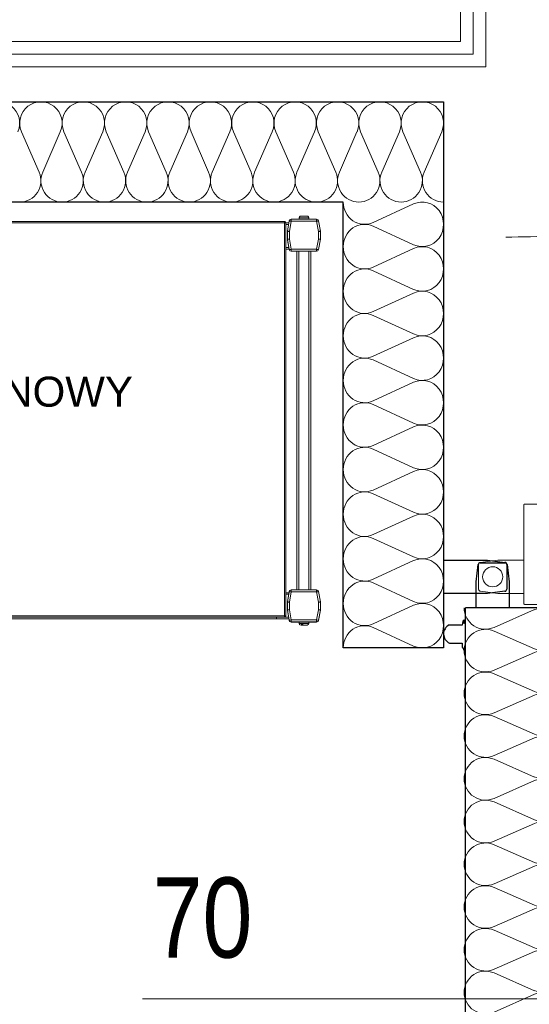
# Model space of a CAD drawing. Header units: millimetres. Extents: x 2016045 to 2079203, y -1576958 to -1542749.
# Tile 65 of 109: x 2038843 to 2039351, y -1559752 to -1558770. Entities that reach past the tile are written whole.
import ezdxf

# ---------------------------------------------------------------- set-up
doc = ezdxf.new("R2010")
doc.units = ezdxf.units.MM
doc.header["$MEASUREMENT"] = 0
doc.linetypes.add('Dashed', pattern=[5644.44, 2822.22, -2822.22])
for name, color, linetype, lineweight, true_color in [('balustrada_Nr_pióra__13', 7, 'Continuous', 5, 0xb6b6b6), ('Defpoints_Nr_pióra__12', 7, 'Continuous', 5, 0x9f9f9f), ('Komory_Nr_pióra__2', 7, 'Continuous', 25, 0x0322fc), ('Regały_Nr_pióra__11', 7, 'Continuous', 5, 0x6d6d6d), ('Regały_Nr_pióra__12', 7, 'Continuous', 5, 0x9f9f9f), ('Wymiarowanie_Nr_pióra__3', 7, 'Continuous', 35, 0x008200)]:
    doc.layers.add(name, color=color, linetype=linetype, lineweight=lineweight, true_color=true_color)
for name, color, linetype, lineweight in [('Budowlane - Sciany Wew_Nr_pióra__251', 94, 'Continuous', 20), ('Komory_Nr_pióra__1', 7, 'Continuous', 0), ('Wymiarowanie_Nr_pióra__1', 7, 'Continuous', 0), ('Ściany_Nr_pióra__51', 5, 'Continuous', 13), ('Ślusarka_okienna_Nr_pióra__1', 7, 'Continuous', 0)]:
    doc.layers.add(name, color=color, linetype=linetype, lineweight=lineweight)
doc.layers.add('Wymiarowanie', color=7, linetype='Continuous')
doc.styles.add('GENERATED_STYLE_1', font='arial.ttf')
doc.dimstyles.new('GENERATED_STYLE__2', dxfattribs={"dimtxt": 125, "dimasz": 114, "dimexe": 0.18, "dimexo": 0, "dimgap": 0.09, "dimtad": 1, "dimdec": 0, "dimlfac": 0.1, "dimzin": 0, "dimdsep": 46, "dimtxsty": 'GENERATED_STYLE_1', "dimblk": 'ARROWHEAD_2', "dimblk1": 'ARROWHEAD_2', "dimblk2": 'ARROWHEAD_2', "dimcen": 0.09, "dimclrd": 7, "dimclre": 7, "dimclrt": 7, "dimadec": 4, "dimazin": 0, "dimtfac": 1, "dimtdec": 4, "dimtmove": 2, "dimatfit": 3, "dimfxl": 0, "dimtolj": 1, "dimtzin": 0, "dimarcsym": 0})
doc.dimstyles.new('GENERATED_STYLE__3', dxfattribs={"dimtxt": 125, "dimasz": 114, "dimexe": 0.18, "dimexo": 0, "dimgap": 0.09, "dimtad": 1, "dimdec": 0, "dimlfac": 0.1, "dimzin": 0, "dimdsep": 46, "dimtxsty": 'GENERATED_STYLE_1', "dimblk": 'ARROWHEAD_2', "dimblk1": 'ARROWHEAD_2', "dimblk2": 'ARROWHEAD_2', "dimcen": 0.09, "dimclrd": 7, "dimclre": 7, "dimclrt": 7, "dimadec": 4, "dimazin": 0, "dimtfac": 1, "dimtdec": 4, "dimtmove": 0, "dimatfit": 3, "dimfxl": 0, "dimtolj": 1, "dimtzin": 0, "dimarcsym": 0})

# ---------------------------------------------------------------- blocks, each defined once
blk = doc.blocks.new('Izolacja cieplna 18_7')
at = {"layer": 'balustrada_Nr_pióra__13', "linetype": 'Continuous'}
for p, q in [((1.77, 70.2), (19.35, 29.8)), ((22.9, 29.8), (40.48, 70.2)), ((44.03, 70.2), (61.61, 29.8)), ((65.15, 29.8), (82.73, 70.2)), ((86.28, 70.2), (103.86, 29.8)), ((107.41, 29.8), (124.99, 70.2)), ((128.54, 70.2), (146.11, 29.8)), ((149.66, 29.8), (167.24, 70.2)), ((170.79, 70.2), (188.37, 29.8)), ((191.91, 29.8), (209.49, 70.2)), ((213.04, 70.2), (230.62, 29.8)), ((234.17, 29.8), (251.75, 70.2)), ((255.3, 70.2), (272.87, 29.8)), ((276.42, 29.8), (294, 70.2)), ((297.55, 70.2), (315.13, 29.8)), ((318.68, 29.8), (336.25, 70.2)), ((339.8, 70.2), (357.38, 29.8)), ((360.93, 29.8), (378.51, 70.2)), ((382.06, 70.2), (399.63, 29.8)), ((403.18, 29.8), (420.76, 70.2))]:
    blk.add_line(p, q, dxfattribs=at)
for centre, start_param, end_param in [((21.13, 78.73), 4.299595, 8.266775), ((63.38, 78.73), 4.299595, 8.266775), ((105.63, 78.73), 4.299595, 8.266775), ((147.89, 78.73), 4.299595, 8.266775), ((190.14, 78.73), 4.299595, 8.266775), ((232.39, 78.73), 4.299595, 8.266775), ((274.65, 78.73), 4.299595, 8.266775), ((316.9, 78.73), 4.299595, 8.266775), ((359.15, 78.73), 4.299595, 8.266775), ((401.41, 78.73), 4.299595, 8.266775), ((443.66, 78.73), 4.299595, 8.266775), ((0, 21.27), 3.141593, 5.125182), ((42.25, 21.27), 1.158003, 3.141593), ((42.25, 21.27), 3.141593, 5.125182), ((84.51, 21.27), 1.158003, 3.141593), ((84.51, 21.27), 3.141593, 5.125182), ((126.76, 21.27), 1.158003, 3.141593), ((126.76, 21.27), 3.141593, 5.125182), ((169.01, 21.27), 1.158003, 3.141593), ((169.01, 21.27), 3.141593, 5.125182), ((211.27, 21.27), 1.158003, 3.141593), ((211.27, 21.27), 3.141593, 5.125182), ((253.52, 21.27), 1.158003, 3.141593), ((253.52, 21.27), 3.141593, 5.125182), ((295.77, 21.27), 1.158003, 3.141593), ((295.77, 21.27), 3.141593, 5.125182), ((338.03, 21.27), 1.158003, 3.141593), ((338.03, 21.27), 3.141593, 5.125182), ((380.28, 21.27), 1.158003, 3.141593), ((380.28, 21.27), 3.141593, 5.125182), ((422.53, 21.27), 1.158003, 3.141593)]:
    blk.add_ellipse(centre, major_axis=(0, 21.27), ratio=0.993368, start_param=start_param, end_param=end_param, dxfattribs=at)
blk = doc.blocks.new('Izolacja cieplna 18_10')
at = {"layer": 'balustrada_Nr_pióra__13', "linetype": 'Continuous'}
for p, q in [((1.87, 70.2), (20.38, 29.8)), ((24.12, 29.8), (42.63, 70.2)), ((46.37, 70.2), (64.88, 29.8)), ((68.61, 29.8), (87.12, 70.2)), ((90.86, 70.2), (109.37, 29.8)), ((113.11, 29.8), (131.62, 70.2)), ((135.36, 70.2), (153.87, 29.8)), ((157.61, 29.8), (176.12, 70.2)), ((179.86, 70.2), (198.37, 29.8)), ((202.11, 29.8), (220.62, 70.2)), ((224.35, 70.2), (242.86, 29.8)), ((246.6, 29.8), (265.11, 70.2)), ((268.85, 70.2), (287.36, 29.8)), ((291.1, 29.8), (309.61, 70.2)), ((313.35, 70.2), (331.86, 29.8)), ((335.6, 29.8), (354.11, 70.2)), ((357.85, 70.2), (376.36, 29.8)), ((380.09, 29.8), (398.6, 70.2)), ((402.34, 70.2), (420.85, 29.8)), ((424.59, 29.8), (443.1, 70.2))]:
    blk.add_line(p, q, dxfattribs=at)
for centre, start_param, end_param in [((22.25, 78.73), 5.870391, 9.837571), ((66.75, 78.73), 5.870391, 9.837571), ((111.24, 78.73), 5.870391, 9.837571), ((155.74, 78.73), 5.870391, 9.837571), ((200.24, 78.73), 5.870391, 9.837571), ((244.73, 78.73), 5.870391, 9.837571), ((289.23, 78.73), 5.870391, 9.837571), ((333.73, 78.73), 5.870391, 9.837571), ((378.23, 78.73), 5.870391, 9.837571), ((422.72, 78.73), 5.870391, 9.837571), ((0, 21.27), 4.712389, 6.695979), ((44.5, 21.27), 2.7288, 4.712389), ((44.5, 21.27), 4.712389, 6.695979), ((88.99, 21.27), 2.7288, 4.712389), ((88.99, 21.27), 4.712389, 6.695979), ((133.49, 21.27), 2.7288, 4.712389), ((133.49, 21.27), 4.712389, 6.695979), ((177.99, 21.27), 2.7288, 4.712389), ((177.99, 21.27), 4.712389, 6.695979), ((222.48, 21.27), 2.7288, 4.712389), ((222.49, 21.27), 4.712389, 6.695979), ((266.98, 21.27), 2.7288, 4.712389), ((266.98, 21.27), 4.712389, 6.695979), ((311.48, 21.27), 2.7288, 4.712389), ((311.48, 21.27), 4.712389, 6.695979), ((355.98, 21.27), 2.7288, 4.712389), ((355.98, 21.27), 4.712389, 6.695979), ((400.47, 21.27), 2.7288, 4.712389), ((400.47, 21.27), 4.712389, 6.695979), ((444.97, 21.27), 2.7288, 4.712389)]:
    blk.add_ellipse(centre, major_axis=(22.25, 0), ratio=0.955918, start_param=start_param, end_param=end_param, dxfattribs=at)
blk = doc.blocks.new('Izolacja cieplna 18_11')
at = {"layer": 'balustrada_Nr_pióra__13', "linetype": 'Continuous'}
for p, q in [((1.79, 70.2), (19.53, 29.8)), ((23.11, 29.8), (40.85, 70.2)), ((44.43, 70.2), (62.17, 29.8)), ((65.75, 29.8), (83.49, 70.2)), ((87.08, 70.2), (104.82, 29.8)), ((108.4, 29.8), (126.14, 70.2)), ((129.72, 70.2), (147.46, 29.8)), ((151.04, 29.8), (168.78, 70.2)), ((172.36, 70.2), (190.1, 29.8)), ((193.68, 29.8), (211.42, 70.2)), ((215, 70.2), (232.74, 29.8)), ((236.33, 29.8), (254.06, 70.2)), ((257.65, 70.2), (275.39, 29.8)), ((278.97, 29.8), (296.71, 70.2)), ((300.29, 70.2), (318.03, 29.8)), ((321.61, 29.8), (339.35, 70.2)), ((342.93, 70.2), (360.67, 29.8)), ((364.25, 29.8), (381.99, 70.2)), ((385.58, 70.2), (403.31, 29.8)), ((406.9, 29.8), (424.64, 70.2)), ((428.22, 70.2), (445.96, 29.8)), ((449.54, 29.8), (467.28, 70.2)), ((470.86, 70.2), (488.6, 29.8)), ((492.18, 29.8), (509.92, 70.2)), ((513.5, 70.2), (531.24, 29.8)), ((534.82, 29.8), (552.56, 70.2)), ((556.15, 70.2), (573.89, 29.8)), ((577.47, 29.8), (595.21, 70.2)), ((598.79, 70.2), (616.53, 29.8)), ((620.11, 29.8), (637.85, 70.2)), ((641.43, 70.2), (659.17, 29.8)), ((662.75, 29.8), (680.49, 70.2)), ((684.07, 70.2), (701.81, 29.8)), ((705.4, 29.8), (723.13, 70.2)), ((726.72, 70.2), (744.46, 29.8)), ((748.04, 29.8), (765.78, 70.2))]:
    blk.add_line(p, q, dxfattribs=at)
for centre, start, end in [((21.32, 78.73), 336.34865, 203.65131), ((63.96, 78.73), 336.34865, 203.65131), ((106.61, 78.73), 336.34865, 203.65131), ((149.25, 78.73), 336.34865, 203.65131), ((191.89, 78.73), 336.34865, 203.65131), ((234.53, 78.73), 336.34865, 203.65131), ((277.18, 78.73), 336.34865, 203.65131), ((319.82, 78.73), 336.34865, 203.65131), ((362.46, 78.73), 336.34865, 203.65131), ((405.11, 78.73), 336.34865, 203.65131), ((447.75, 78.73), 336.34865, 203.65131), ((490.39, 78.73), 336.34865, 203.65131), ((533.03, 78.73), 336.34865, 203.65131), ((575.68, 78.73), 336.34865, 203.65131), ((618.32, 78.73), 336.34865, 203.65131), ((660.96, 78.73), 336.34865, 203.65131), ((703.6, 78.73), 336.34865, 203.65131), ((746.25, 78.73), 336.34865, 203.65131), ((0, 21.27), 270, 23.65132), ((42.64, 21.27), 156.34871, 270), ((42.64, 21.27), 270, 23.65132), ((85.28, 21.27), 156.34871, 270), ((85.29, 21.27), 270, 23.65132), ((127.93, 21.27), 156.34871, 270), ((127.93, 21.27), 270, 23.65132), ((170.57, 21.27), 156.34871, 270), ((170.57, 21.27), 270, 23.65132), ((213.21, 21.27), 156.34871, 270), ((213.21, 21.27), 270, 23.65132), ((255.86, 21.27), 156.34871, 270), ((255.86, 21.27), 270, 23.65132), ((298.5, 21.27), 156.34871, 270), ((298.5, 21.27), 270, 23.65132), ((341.14, 21.27), 156.34871, 270), ((341.14, 21.27), 270, 23.65132), ((383.78, 21.27), 156.34871, 270), ((383.78, 21.27), 270, 23.65132), ((426.43, 21.27), 156.34871, 270), ((426.43, 21.27), 270, 23.65132), ((469.07, 21.27), 156.34871, 270), ((469.07, 21.27), 270, 23.65132), ((511.71, 21.27), 156.34871, 270), ((511.71, 21.27), 270, 23.65132), ((554.35, 21.27), 156.34871, 270), ((554.36, 21.27), 270, 23.65132), ((597, 21.27), 156.34871, 270), ((597, 21.27), 270, 23.65132), ((639.64, 21.27), 156.34871, 270), ((639.64, 21.27), 270, 23.65132), ((682.28, 21.27), 156.34871, 270), ((682.28, 21.27), 270, 23.65132), ((724.93, 21.27), 156.34871, 270), ((724.93, 21.27), 270, 23.65132), ((767.57, 21.27), 156.34871, 270)]:
    blk.add_arc(centre, 21.29, start, end, dxfattribs=at)
blk = doc.blocks.new('*D100', base_point=(1682719.62, -1237567.41))
at = {"layer": 'Wymiarowanie_Nr_pióra__1', "linetype": 'Continuous'}
for p, q in [((2037589.9, -1556946.18), (2037589.9, -1558715.89)), ((2037477.4, -1558715.89), (2037702.4, -1558715.89)), ((2037589.9, -1558715.89), (2037589.9, -1558816.42)), ((2037477.4, -1558816.42), (2037702.4, -1558816.42))]:
    blk.add_line(p, q, dxfattribs=at)
at = {"layer": 'Wymiarowanie_Nr_pióra__3', "linetype": 'Continuous'}
for p, q in [((2037664.9, -1558759.19), (2037514.9, -1558672.59)), ((2037664.9, -1558859.72), (2037514.9, -1558773.12))]:
    blk.add_line(p, q, dxfattribs=at)
blk = doc.blocks.new('ARROWHEAD_2')
at = {"color": 0, "linetype": 'Continuous', "lineweight": 0}
for p, q in [((-0.3781, -0.655), (0.3781, 0.655)), ((0, 0), (-1, 0))]:
    blk.add_line(p, q, dxfattribs=at)
blk = doc.blocks.new('*D101', base_point=(1682719.62, -1237567.41))
at = {"layer": 'Wymiarowanie_Nr_pióra__1', "linetype": 'Continuous'}
for p, q in [((2037589.9, -1558816.42), (2037589.9, -1560670.91)), ((2037477.4, -1560670.91), (2037702.4, -1560670.91))]:
    blk.add_line(p, q, dxfattribs=at)
at = {"layer": 'Wymiarowanie_Nr_pióra__3', "linetype": 'Continuous'}
for p, q in [((2037664.9, -1558859.72), (2037514.9, -1558773.12)), ((2037664.9, -1560714.22), (2037514.9, -1560627.61))]:
    blk.add_line(p, q, dxfattribs=at)
at = {"layer": 'Wymiarowanie_Nr_pióra__1', "insert": (2037566.96, -1560129.2), "char_height": 125, "attachment_point": 7, "rotation": 90, "style": 'GENERATED_STYLE_1'}
blk.add_mtext('\\A1;{\\fArial|b0|i0|c238|p38;185\\fArial|b0|i0|c238|p38;\\A1{\\H.66x;\\S5^  ;}}', dxfattribs=at)
blk = doc.blocks.new('*D126', base_point=(1682719.62, -1237567.41))
at = {"layer": 'Wymiarowanie_Nr_pióra__1', "linetype": 'Continuous'}
for p, q in [((2044173.52, -1556060.94), (2043948.52, -1556060.94)), ((2044061.02, -1559800.94), (2044061.02, -1556060.94)), ((2044173.52, -1559800.94), (2043948.52, -1559800.94))]:
    blk.add_line(p, q, dxfattribs=at)
at = {"layer": 'Wymiarowanie_Nr_pióra__3', "linetype": 'Continuous'}
for p, q in [((2043986.02, -1556017.64), (2044136.02, -1556104.24)), ((2043986.02, -1559757.64), (2044136.02, -1559844.24))]:
    blk.add_line(p, q, dxfattribs=at)
at = {"layer": 'Wymiarowanie_Nr_pióra__1', "insert": (2044036.02, -1558073.23), "char_height": 125, "attachment_point": 7, "rotation": 90, "style": 'GENERATED_STYLE_1'}
blk.add_mtext('\\A1;{\\fArial|b0|i0|c238|p38;374}', dxfattribs=at)
blk = doc.blocks.new('*D143', base_point=(1682719.62, -1237567.41))
at = {"layer": 'Wymiarowanie_Nr_pióra__1', "linetype": 'Continuous'}
for p, q in [((2021278.91, -1556060.94), (2021053.91, -1556060.94)), ((2021166.41, -1559800.94), (2021166.41, -1556060.94)), ((2021278.91, -1559800.94), (2021053.91, -1559800.94))]:
    blk.add_line(p, q, dxfattribs=at)
at = {"layer": 'Wymiarowanie_Nr_pióra__3', "linetype": 'Continuous'}
for p, q in [((2021091.41, -1556017.64), (2021241.41, -1556104.24)), ((2021091.41, -1559757.64), (2021241.41, -1559844.24))]:
    blk.add_line(p, q, dxfattribs=at)
at = {"layer": 'Wymiarowanie_Nr_pióra__1', "insert": (2021141.41, -1558073.23), "char_height": 125, "attachment_point": 7, "rotation": 90, "style": 'GENERATED_STYLE_1'}
blk.add_mtext('\\A1;{\\fArial|b0|i0|c238|p38;374}', dxfattribs=at)

msp = doc.modelspace()

# ---------------------------------------------------------------- linework, layer by layer
at = {"layer": 'Budowlane - Sciany Wew_Nr_pióra__251', "linetype": 'Continuous'}
for p, q in [((2039295.43, -1558803.92), (2039295.43, -1558058.92)), ((2039282.93, -1558791.42), (2039282.93, -1558071.42)), ((2036221.94, -1558791.42), (2039282.93, -1558791.42)), ((2036234.44, -1558803.92), (2039295.43, -1558803.92))]:
    msp.add_line(p, q, dxfattribs=at)
at = {"layer": 'Defpoints_Nr_pióra__12', "linetype": 'Continuous'}
msp.add_line((2039265.91, -1559246.44), (2039265.96, -1559246.44), dxfattribs=at)
at = {"layer": 'Komory_Nr_pióra__1', "linetype": 'Dashed'}
for p, q in [((2039345.91, -1559253.69), (2039345.91, -1559352.15)), ((2040125.17, -1559252.95), (2039346.77, -1559252.95)), ((2039302.68, -1559311.03), (2039320.08, -1559308.94)), ((2039320.08, -1559308.94), (2039345.91, -1559308.94)), ((2039300.91, -1559337.86), (2039300.91, -1559313.01)), ((2039320.08, -1559341.94), (2039302.68, -1559339.85)), ((2039345.91, -1559341.94), (2039320.08, -1559341.94)), ((2039346.71, -1559352.95), (2040125.11, -1559352.95))]:
    msp.add_line(p, q, dxfattribs=at)
at = {"layer": 'Komory_Nr_pióra__1', "linetype": 'Continuous'}
msp.add_line((2039445.91, -1559746.44), (2038965.91, -1559746.44), dxfattribs=at)
msp.add_circle((2039314.91, -1559325.44), 10, dxfattribs=at)
at = {"layer": 'Komory_Nr_pióra__1', "linetype": 'Dashed'}
for centre, radius, start, end in [((2039346.71, -1559253.75), 0.802, 85.76646, 175.88389), ((2039314.91, -1559325.44), 811.25, 268.46303, 1.42531), ((2039302.91, -1559313.01), 2, 96.84277, 180), ((2039302.91, -1559337.86), 2, 180, 263.15723), ((2039346.71, -1559352.15), 0.8, 180, 270)]:
    msp.add_arc(centre, radius, start, end, dxfattribs=at)
at = {"layer": 'Komory_Nr_pióra__2', "linetype": 'Continuous'}
for p, q in [((2036265.91, -1558851.44), (2039265.91, -1558851.44)), ((2039265.91, -1558851.44), (2039265.91, -1559396.44)), ((2039165.91, -1558951.44), (2036355.91, -1558951.44)), ((2039165.91, -1559396.44), (2039165.91, -1558951.44)), ((2039265.91, -1559308.94), (2039309.75, -1559308.94)), ((2039309.75, -1559308.94), (2039327.15, -1559311.03)), ((2039298.41, -1559330.6), (2039300.5, -1559313.2)), ((2039302.49, -1559311.44), (2039327.34, -1559311.44)), ((2039328.91, -1559313.01), (2039328.91, -1559337.86)), ((2039329.33, -1559313.2), (2039331.41, -1559330.6)), ((2039298.41, -1559356.44), (2039298.41, -1559330.6)), ((2039327.15, -1559339.85), (2039309.75, -1559341.94)), ((2039331.41, -1559330.6), (2039331.41, -1559356.44)), ((2039309.75, -1559341.94), (2039265.91, -1559341.94)), ((2039287.4, -1559357.24), (2039287.4, -1560135.64)), ((2039386.66, -1559356.44), (2039288.2, -1559356.44)), ((2039286.25, -1559372.13), (2039286.94, -1559368.97)), ((2039286.94, -1559368.97), (2039286.45, -1559368.87)), ((2039284.4, -1559373.54), (2039271.61, -1559373.54)), ((2039285.26, -1559369.63), (2039284.4, -1559373.54)), ((2039286.6, -1559371.61), (2039286.25, -1559372.13)), ((2039287.15, -1559371.54), (2039286.78, -1559371.54)), ((2039265.91, -1559396.44), (2039165.91, -1559396.44)), ((2039271.9, -1559391.54), (2039284.4, -1559391.54)), ((2039284.4, -1559391.54), (2039284.4, -1559395.54)), ((2039285.4, -1559396.54), (2039285.9, -1559396.54)), ((2039285.9, -1559396.54), (2039285.9, -1559397.54)), ((2039286.78, -1559399.54), (2039287.15, -1559399.54))]:
    msp.add_line(p, q, dxfattribs=at)
for centre, radius, start, end in [((2039302.49, -1559313.44), 2, 90, 173.15723), ((2039326.91, -1559313.01), 2, 0, 83.15723), ((2039327.34, -1559313.44), 2, 6.84277, 90), ((2039326.91, -1559337.86), 2, 276.84277, 0), ((2039288.2, -1559357.24), 0.8, 90, 180), ((2039286.24, -1559369.84), 1, 77.61904, 167.61904), ((2039275.77, -1559382.47), 9.86, 114.94126, 246.88669), ((2039286.78, -1559371.79), 0.25, 90, 135.39063), ((2039287.15, -1559371.79), 0.25, 0, 90), ((2039285.4, -1559395.54), 1, 180, 270), ((2039288.91, -1559397.54), 3.01, 180, 219.79877), ((2039286.76, -1559399.33), 0.209, 219.79877, 274.81061), ((2039287.15, -1559399.29), 0.25, 270, 0)]:
    msp.add_arc(centre, radius, start, end, dxfattribs=at)
at = {"layer": 'Regały_Nr_pióra__12', "linetype": 'Continuous'}
for p, q in [((2039122.23, -1558966.34), (2039122.04, -1558966.82)), ((2039122.57, -1558965.96), (2039122.23, -1558966.34)), ((2039123.02, -1558965.71), (2039122.57, -1558965.96)), ((2039123.53, -1558965.62), (2039123.02, -1558965.71)), ((2039129.92, -1558965.62), (2039123.53, -1558965.62)), ((2039130.46, -1558965.72), (2039129.92, -1558965.62)), ((2039130.9, -1558965.97), (2039130.46, -1558965.72)), ((2039131.22, -1558966.35), (2039130.9, -1558965.97)), ((2039131.41, -1558966.82), (2039131.22, -1558966.35)), ((2039108.81, -1558972.27), (2038117.81, -1558972.27)), ((2039107.31, -1558970.77), (2038813.31, -1558970.77)), ((2039107.31, -1559365.77), (2039107.31, -1558970.77)), ((2039107.61, -1558970.84), (2039107.31, -1558970.8)), ((2039107.91, -1558970.93), (2039107.61, -1558970.84)), ((2039108.17, -1558971.08), (2039107.91, -1558970.93)), ((2039108.4, -1558971.27), (2039108.17, -1558971.08)), ((2039108.71, -1558971.75), (2039108.4, -1558971.27)), ((2039108.81, -1558972.29), (2039108.71, -1558971.75)), ((2039108.81, -1559364.27), (2039108.81, -1558972.27)), ((2039108.81, -1558972.37), (2039111.76, -1558972.37)), ((2039108.81, -1558973.87), (2039111.5, -1558973.87)), ((2039112.13, -1558970.27), (2039110.34, -1558980.45)), ((2039112.17, -1558970.28), (2039112.13, -1558970.27)), ((2039112.28, -1558970.3), (2039112.17, -1558970.28)), ((2039112.47, -1558970.33), (2039112.28, -1558970.3)), ((2039114.1, -1558970.62), (2039112.31, -1558980.79)), ((2039112.71, -1558970.37), (2039112.47, -1558970.33)), ((2039113.01, -1558970.43), (2039112.71, -1558970.37)), ((2039113.35, -1558970.49), (2039113.01, -1558970.43)), ((2039113.72, -1558970.55), (2039113.35, -1558970.49)), ((2039114.1, -1558970.62), (2039113.72, -1558970.55)), ((2039114.1, -1558968.62), (2039114.1, -1558970.62)), ((2039139.35, -1558968.62), (2039114.1, -1558968.62)), ((2039139.35, -1558970.62), (2039114.1, -1558970.62)), ((2039121.97, -1558967.12), (2039121.97, -1558968.62)), ((2039131.47, -1558967.12), (2039121.97, -1558967.12)), ((2039122.04, -1558966.82), (2039122.01, -1558966.82)), ((2039131.44, -1558966.82), (2039131.41, -1558966.82)), ((2039131.47, -1558968.62), (2039131.47, -1558967.12)), ((2039139.35, -1558970.62), (2039139.35, -1558968.62)), ((2039139.73, -1558970.55), (2039139.35, -1558970.62)), ((2039141.14, -1558980.79), (2039139.35, -1558970.62)), ((2039140.1, -1558970.49), (2039139.73, -1558970.55)), ((2039140.44, -1558970.43), (2039140.1, -1558970.49)), ((2039140.74, -1558970.37), (2039140.44, -1558970.43)), ((2039140.98, -1558970.33), (2039140.74, -1558970.37)), ((2039141.17, -1558970.3), (2039140.98, -1558970.33)), ((2039141.28, -1558970.28), (2039141.17, -1558970.3)), ((2039141.32, -1558970.27), (2039141.28, -1558970.28)), ((2039143.11, -1558980.45), (2039141.32, -1558970.27)), ((2039141.32, -1558970.27), (2039143.14, -1558980.62)), ((2039110.31, -1558980.62), (2039110.34, -1558980.45)), ((2039110.31, -1558989.37), (2039110.31, -1558980.62)), ((2039112.31, -1558980.79), (2039110.31, -1558980.79)), ((2039110.34, -1558980.45), (2039110.38, -1558980.45)), ((2039110.38, -1558980.45), (2039110.49, -1558980.47)), ((2039110.49, -1558980.47), (2039110.67, -1558980.51)), ((2039110.67, -1558980.51), (2039110.92, -1558980.55)), ((2039110.92, -1558980.55), (2039111.21, -1558980.6)), ((2039111.21, -1558980.6), (2039111.56, -1558980.66)), ((2039111.56, -1558980.66), (2039111.92, -1558980.73)), ((2039111.92, -1558980.73), (2039112.31, -1558980.79)), ((2039112.31, -1558980.79), (2039112.31, -1558988.44)), ((2039141.14, -1558980.79), (2039141.52, -1558980.73)), ((2039141.14, -1558988.44), (2039141.14, -1558980.79)), ((2039143.14, -1558980.79), (2039141.14, -1558980.79)), ((2039141.52, -1558980.73), (2039141.89, -1558980.66)), ((2039141.89, -1558980.66), (2039142.23, -1558980.6)), ((2039142.23, -1558980.6), (2039142.53, -1558980.55)), ((2039142.53, -1558980.55), (2039142.78, -1558980.51)), ((2039142.78, -1558980.51), (2039142.96, -1558980.47)), ((2039142.96, -1558980.47), (2039143.07, -1558980.45)), ((2039143.07, -1558980.45), (2039143.11, -1558980.45)), ((2039143.14, -1558980.62), (2039143.14, -1558988.62)), ((2039110.31, -1558988.62), (2039112.13, -1558998.97)), ((2039110.35, -1558988.62), (2039110.31, -1558988.62)), ((2039111.63, -1558996.87), (2039110.31, -1558989.37)), ((2039110.46, -1558988.61), (2039110.35, -1558988.62)), ((2039110.65, -1558988.59), (2039110.46, -1558988.61)), ((2039110.89, -1558988.57), (2039110.65, -1558988.59)), ((2039111.2, -1558988.54), (2039110.89, -1558988.57)), ((2039111.54, -1558988.51), (2039111.2, -1558988.54)), ((2039111.92, -1558988.48), (2039111.54, -1558988.51)), ((2039112.31, -1558988.44), (2039111.92, -1558988.48)), ((2039112.31, -1558988.44), (2039114.1, -1558998.62)), ((2039139.35, -1558998.62), (2039141.14, -1558988.44)), ((2039141.49, -1558988.48), (2039141.14, -1558988.44)), ((2039143.14, -1558988.62), (2039141.32, -1558998.97)), ((2039141.82, -1558988.5), (2039141.49, -1558988.48)), ((2039142.14, -1558988.53), (2039141.82, -1558988.5)), ((2039142.43, -1558988.56), (2039142.14, -1558988.53)), ((2039142.67, -1558988.58), (2039142.43, -1558988.56)), ((2039142.87, -1558988.6), (2039142.67, -1558988.58)), ((2039143.02, -1558988.61), (2039142.87, -1558988.6)), ((2039143.11, -1558988.62), (2039143.02, -1558988.61)), ((2039143.14, -1558988.62), (2039143.11, -1558988.62)), ((2039108.81, -1558996.87), (2039111.63, -1558996.87)), ((2039108.81, -1558998.37), (2039111.9, -1558998.37)), ((2039111.68, -1558997.16), (2039111.63, -1558996.87)), ((2039111.73, -1558997.44), (2039111.68, -1558997.16)), ((2039111.78, -1558997.7), (2039111.73, -1558997.44)), ((2039111.82, -1558997.93), (2039111.78, -1558997.7)), ((2039111.85, -1558998.12), (2039111.82, -1558997.93)), ((2039111.88, -1558998.26), (2039111.85, -1558998.12)), ((2039111.9, -1558998.37), (2039111.88, -1558998.26)), ((2039112.13, -1558998.97), (2039112.17, -1558998.96)), ((2039112.17, -1558998.96), (2039112.28, -1558998.94)), ((2039112.28, -1558998.94), (2039112.47, -1558998.91)), ((2039112.47, -1558998.91), (2039112.71, -1558998.87)), ((2039112.71, -1558998.87), (2039113.01, -1558998.81)), ((2039113.01, -1558998.81), (2039113.35, -1558998.75)), ((2039113.35, -1558998.75), (2039113.72, -1558998.69)), ((2039113.72, -1558998.69), (2039114.1, -1558998.62)), ((2039114.1, -1558998.62), (2039139.35, -1558998.62)), ((2039114.1, -1558998.62), (2039114.1, -1559000.62)), ((2039114.1, -1559000.62), (2039139.35, -1559000.62)), ((2039119.72, -1559338.53), (2039119.72, -1559000.62)), ((2039121.72, -1559338.53), (2039121.72, -1559000.62)), ((2039131.72, -1559338.53), (2039131.72, -1559000.62)), ((2039133.72, -1559338.53), (2039133.72, -1559000.62)), ((2039139.35, -1559000.62), (2039139.35, -1558998.62)), ((2039139.35, -1558998.62), (2039139.73, -1558998.69)), ((2039139.73, -1558998.69), (2039140.1, -1558998.75)), ((2039140.1, -1558998.75), (2039140.44, -1558998.81)), ((2039140.44, -1558998.81), (2039140.74, -1558998.87)), ((2039140.74, -1558998.87), (2039140.98, -1558998.91)), ((2039140.98, -1558998.91), (2039141.17, -1558998.94)), ((2039141.17, -1558998.94), (2039141.28, -1558998.96)), ((2039141.28, -1558998.96), (2039141.32, -1558998.97)), ((2039114.1, -1559338.53), (2039114.1, -1559340.53)), ((2039139.35, -1559338.53), (2039114.1, -1559338.53)), ((2039139.35, -1559340.53), (2039139.35, -1559338.53)), ((2039108.81, -1559341.37), (2039111.9, -1559341.37)), ((2039108.81, -1559342.87), (2039111.63, -1559342.87)), ((2039110.31, -1559350.37), (2039111.63, -1559342.87)), ((2039112.13, -1559340.18), (2039110.34, -1559350.36)), ((2039111.63, -1559342.87), (2039111.68, -1559342.58)), ((2039111.68, -1559342.58), (2039111.73, -1559342.3)), ((2039111.73, -1559342.3), (2039111.78, -1559342.04)), ((2039111.78, -1559342.04), (2039111.82, -1559341.81)), ((2039111.82, -1559341.81), (2039111.85, -1559341.62)), ((2039111.85, -1559341.62), (2039111.88, -1559341.48)), ((2039111.88, -1559341.48), (2039111.89, -1559341.4)), ((2039111.89, -1559341.4), (2039111.9, -1559341.37)), ((2039112.17, -1559340.19), (2039112.13, -1559340.18)), ((2039112.28, -1559340.21), (2039112.17, -1559340.19)), ((2039112.71, -1559340.29), (2039112.28, -1559340.21)), ((2039114.1, -1559340.53), (2039112.31, -1559350.71)), ((2039113.01, -1559340.34), (2039112.71, -1559340.29)), ((2039114.1, -1559340.53), (2039113.01, -1559340.34)), ((2039139.35, -1559340.53), (2039114.1, -1559340.53)), ((2039140.44, -1559340.34), (2039139.35, -1559340.53)), ((2039141.14, -1559350.71), (2039139.35, -1559340.53)), ((2039140.74, -1559340.29), (2039140.44, -1559340.34)), ((2039140.98, -1559340.24), (2039140.74, -1559340.29)), ((2039141.17, -1559340.21), (2039140.98, -1559340.24)), ((2039141.28, -1559340.19), (2039141.17, -1559340.21)), ((2039141.32, -1559340.18), (2039141.28, -1559340.19)), ((2039143.11, -1559350.36), (2039141.32, -1559340.18)), ((2039110.31, -1559358.62), (2039110.31, -1559350.37)), ((2039112.31, -1559350.71), (2039110.31, -1559350.71)), ((2039110.31, -1559358.53), (2039112.13, -1559368.88)), ((2039110.35, -1559358.53), (2039110.31, -1559358.53)), ((2039110.31, -1559358.62), (2039112.13, -1559368.97)), ((2039110.34, -1559350.36), (2039110.38, -1559350.37)), ((2039110.46, -1559358.52), (2039110.35, -1559358.53)), ((2039110.38, -1559350.37), (2039110.49, -1559350.39)), ((2039112.31, -1559358.36), (2039110.46, -1559358.52)), ((2039110.49, -1559350.39), (2039110.67, -1559350.42)), ((2039110.67, -1559350.42), (2039110.92, -1559350.46)), ((2039110.92, -1559350.46), (2039111.21, -1559350.51)), ((2039111.21, -1559350.51), (2039111.92, -1559350.64)), ((2039111.92, -1559350.64), (2039112.31, -1559350.71)), ((2039112.31, -1559350.71), (2039112.31, -1559358.36)), ((2039112.31, -1559358.36), (2039114.1, -1559368.53)), ((2039139.35, -1559368.53), (2039141.14, -1559358.36)), ((2039141.14, -1559350.71), (2039141.52, -1559350.64)), ((2039141.14, -1559358.36), (2039141.14, -1559350.71)), ((2039143.14, -1559350.71), (2039141.14, -1559350.71)), ((2039141.49, -1559358.39), (2039141.14, -1559358.36)), ((2039141.32, -1559368.88), (2039143.14, -1559358.53)), ((2039141.32, -1559368.97), (2039143.14, -1559358.62)), ((2039142.87, -1559358.51), (2039141.49, -1559358.39)), ((2039141.52, -1559350.64), (2039142.23, -1559350.51)), ((2039142.23, -1559350.51), (2039142.53, -1559350.46)), ((2039142.53, -1559350.46), (2039142.78, -1559350.42)), ((2039142.78, -1559350.42), (2039142.96, -1559350.39)), ((2039143.02, -1559358.52), (2039142.87, -1559358.51)), ((2039142.96, -1559350.39), (2039143.07, -1559350.37)), ((2039143.11, -1559358.53), (2039143.02, -1559358.52)), ((2039143.07, -1559350.37), (2039143.11, -1559350.36)), ((2039143.14, -1559358.53), (2039143.11, -1559358.53)), ((2039143.14, -1559350.62), (2039143.14, -1559350.6)), ((2039143.14, -1559358.62), (2039143.14, -1559350.62)), ((2039111.85, -1559367.37), (2038114.77, -1559367.37)), ((2039111.59, -1559365.87), (2038115.03, -1559365.87)), ((2038117.81, -1559364.27), (2039108.81, -1559364.27)), ((2038813.31, -1559365.77), (2039107.31, -1559365.77)), ((2039099.31, -1559365.77), (2039099.31, -1559367.37)), ((2039112.13, -1559368.88), (2039112.17, -1559368.87)), ((2039112.17, -1559368.87), (2039112.28, -1559368.85)), ((2039112.28, -1559368.85), (2039112.71, -1559368.78)), ((2039112.71, -1559368.78), (2039113.01, -1559368.73)), ((2039113.01, -1559368.73), (2039114.1, -1559368.53)), ((2039114.1, -1559368.53), (2039139.35, -1559368.53)), ((2039114.1, -1559368.53), (2039114.1, -1559370.53)), ((2039139.35, -1559370.53), (2039139.35, -1559368.53)), ((2039139.35, -1559368.53), (2039140.44, -1559368.73)), ((2039140.44, -1559368.73), (2039140.74, -1559368.78)), ((2039140.74, -1559368.78), (2039140.98, -1559368.82)), ((2039140.98, -1559368.82), (2039141.17, -1559368.85)), ((2039141.17, -1559368.85), (2039141.28, -1559368.87)), ((2039141.28, -1559368.87), (2039141.32, -1559368.88)), ((2039114.1, -1559370.53), (2039139.35, -1559370.53)), ((2039114.1, -1559370.62), (2039139.35, -1559370.62)), ((2039121.97, -1559370.62), (2039121.97, -1559372.12)), ((2039121.97, -1559372.12), (2039131.47, -1559372.12)), ((2039123.93, -1559373.62), (2039124.15, -1559373.62)), ((2039125.88, -1559373.62), (2039124.15, -1559373.62)), ((2039124.38, -1559372.42), (2039125.49, -1559372.42)), ((2039124.46, -1559372.9), (2039124.38, -1559372.42)), ((2039124.58, -1559373.28), (2039124.46, -1559372.9)), ((2039124.76, -1559373.53), (2039124.58, -1559373.28)), ((2039124.95, -1559373.62), (2039124.76, -1559373.53)), ((2039125.49, -1559372.42), (2039125.56, -1559372.89)), ((2039125.56, -1559372.89), (2039125.69, -1559373.27)), ((2039125.69, -1559373.27), (2039125.85, -1559373.52)), ((2039125.85, -1559373.52), (2039126.06, -1559373.62)), ((2039126.06, -1559373.62), (2039129.97, -1559373.62)), ((2039131.47, -1559372.12), (2039131.47, -1559370.62))]:
    msp.add_line(p, q, dxfattribs=at)
for centre, radius, start, end in [((2039114.1, -1558970.62), 2, 90, 170), ((2039123.47, -1558967.12), 1.5, 168.46304, 180), ((2039129.97, -1558967.12), 1.5, 0, 11.53696), ((2039139.35, -1558970.62), 2, 10, 90), ((2039112.31, -1558980.79), 2, 170, 180), ((2039141.14, -1558980.79), 2, 0, 10), ((2039114.1, -1558998.62), 2, 190, 270), ((2039139.35, -1558998.62), 2, 270, 350), ((2039114.1, -1559340.53), 2, 90, 170), ((2039139.35, -1559340.53), 2, 10, 90), ((2039112.31, -1559350.71), 2, 170, 180), ((2039141.14, -1559350.71), 2, 0, 10), ((2039107.31, -1559364.27), 1.5, 270, 0), ((2039114.1, -1559368.53), 2, 190, 270), ((2039114.1, -1559368.62), 2, 190, 270), ((2039139.35, -1559368.53), 2, 270, 350), ((2039139.35, -1559368.62), 2, 270, 350), ((2039123.47, -1559372.12), 1.5, 180, 270), ((2039129.97, -1559372.12), 1.5, 270, 0)]:
    msp.add_arc(centre, radius, start, end, dxfattribs=at)
at = {"layer": 'Ściany_Nr_pióra__51', "linetype": 'Continuous'}
for p, q in [((2039307.93, -1558816.42), (2039307.93, -1558046.42)), ((2036246.94, -1558816.42), (2039307.93, -1558816.42))]:
    msp.add_line(p, q, dxfattribs=at)
at = {"layer": 'Ślusarka_okienna_Nr_pióra__1', "linetype": 'Dashed'}
msp.add_arc((2039327.93, -1558026.42), 960, 270, 90, dxfattribs=at)

# ---------------------------------------------------------------- block references
at = {"layer": 'balustrada_Nr_pióra__13', "linetype": 'Continuous', "xscale": -1, "zscale": 1000}
msp.add_blockref('Izolacja cieplna 18_7', (2039265.91, -1558951.47), dxfattribs=at)
at = {"layer": 'balustrada_Nr_pióra__13', "linetype": 'Continuous', "xscale": -1, "zscale": 1000, "rotation": 270}
for name, p in [('Izolacja cieplna 18_10', (2039165.91, -1559396.44)), ('Izolacja cieplna 18_11', (2039286.45, -1560124.01))]:
    msp.add_blockref(name, p, dxfattribs=at)

# ---------------------------------------------------------------- texts
at = {"layer": 'Komory_Nr_pióra__1', "linetype": 'Continuous', "insert": (2038975.91, -1559706.61), "char_height": 80, "attachment_point": 7, "style": 'GENERATED_STYLE_1'}
msp.add_mtext('\\A1;{\\W0.800000x;\\fArial|b0|i0|c238|p38;70}', dxfattribs=at)
at = {"layer": 'Regały_Nr_pióra__11', "linetype": 'Continuous', "insert": (2038211.24, -1559156.1), "char_height": 30, "attachment_point": 7, "style": 'GENERATED_STYLE_1'}
msp.add_mtext('\\A1;{\\fArial|b0|i0|c238|p38;REGAŁ CHŁODNICZY MAGAZYNOWY}', dxfattribs=at)

# ---------------------------------------------------------------- dimensions: what is measured, and where the dimension line sits
at = {"layer": 'Wymiarowanie', "linetype": 'Continuous'}
for base, p1, p2, angle, dimstyle, picture, middle in [((2044061.02, -1556060.94), (2020876.35, -1559800.94), (2020826.35, -1556060.94), 90, 'GENERATED_STYLE__3', '*D126', (2043973.52, -1557930.94)), ((2021166.41, -1556060.94), (2044226.02, -1559800.94), (2020826.35, -1556060.94), 90, 'GENERATED_STYLE__3', '*D143', (2021078.91, -1557930.94)), ((2037589.9, -1558816.42), (2037981.69, -1558715.89), (2039307.93, -1558816.42), 270, 'GENERATED_STYLE__3', '*D100', (2037502.4, -1558577.68)), ((2037589.9, -1560670.91), (2039307.93, -1558816.42), (2036246.94, -1560670.91), 270, 'GENERATED_STYLE__2', '*D101', (2037502.4, -1559861.77))]:
    dim = msp.add_linear_dim(base=base, p1=p1, p2=p2, angle=angle, dimstyle=dimstyle, dxfattribs=at)
    dim.commit()
    dim.dimension.update_dxf_attribs({"geometry": picture, "text_midpoint": middle, "dimtype": 160, "text_rotation": 90})

doc.saveas('drawing.dxf')
